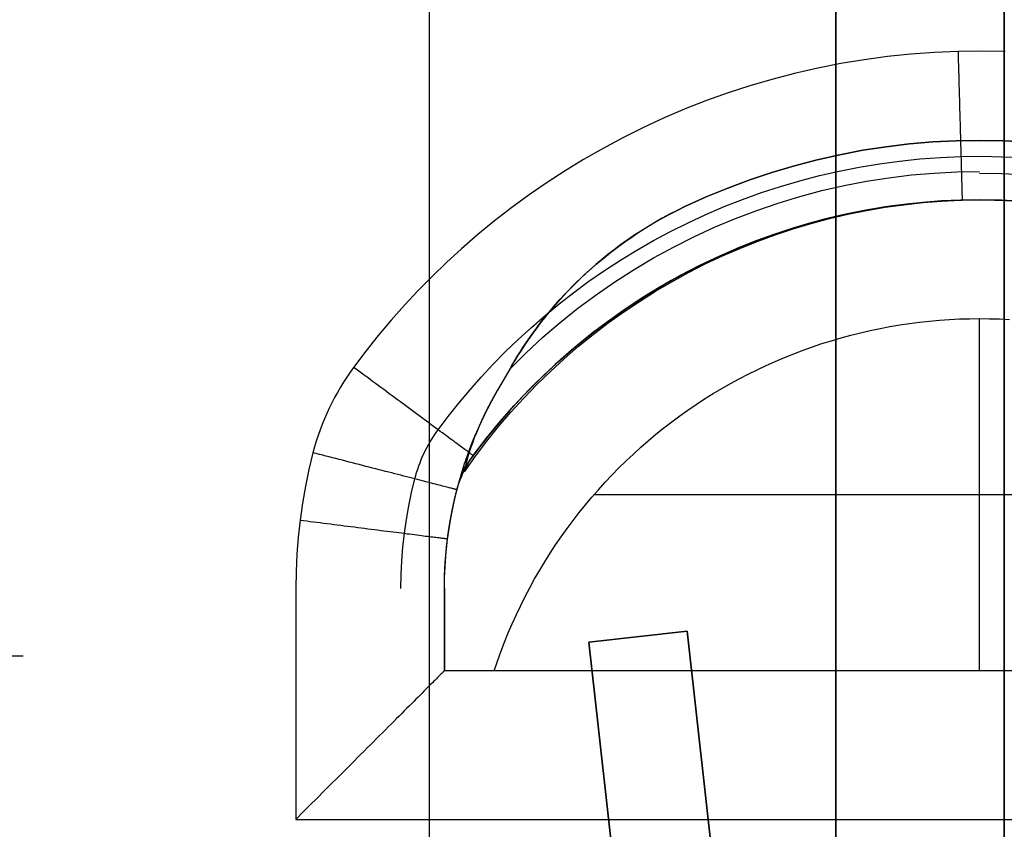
# Model space of a CAD drawing. Header units: millimetres. Extents: x -88 to 88, y -12 to 103.
# Tile 59 of 256: x -56.87 to -54.35, y 6.47 to 8.55. Entities that reach past the tile are written whole.
import ezdxf

# ---------------------------------------------------------------- set-up
doc = ezdxf.new("R2010")
doc.units = ezdxf.units.MM
doc.layers.add('Default', color=7, linetype='Continuous', true_color=0x000000)

msp = doc.modelspace()

# ---------------------------------------------------------------- linework, layer by layer
at = {"layer": 'Default', "color": 254, "true_color": 0xcad1ee, "extrusion": (1, -3.06519e-11, 1.77732e-21)}
msp.add_lwpolyline([(1.3908, 4.8028), (12.4398, 4.8028)], dxfattribs=at)
at = {"layer": 'Default', "color": 254, "true_color": 0xcad1ee}
for points in [[(-54.7772, 2.1528), (-54.7772, 10.6618)], [(-54.7772, 9.7728), (-54.7772, 2.1528)], [(-54.7772, 2.1528), (-54.7772, 9.7728)], [(-54.3454, 9.7728), (-54.3454, 1.8226)], [(-54.3454, 1.8226), (-54.3454, 9.7728)], [(-55.8186, 2.1528), (-55.8186, 9.3918)], [(-54.7772, 2.1528), (-54.7772, 9.3918)], [(-54.3429, 8.4636), (-54.4034, 8.4647), (-54.464, 8.4639), (-54.5245, 8.4614), (-54.5848, 8.457), (-54.6448, 8.4507), (-54.7046, 8.4427), (-54.7641, 8.4328), (-54.8234, 8.4211), (-54.883, 8.4075), (-54.9413, 8.3923), (-54.9978, 8.3758), (-55.0536, 8.3576), (-55.1088, 8.3379), (-55.1633, 8.3165), (-55.2173, 8.2935), (-55.2706, 8.2689), (-55.3233, 8.2426), (-55.3754, 8.2148), (-55.4236, 8.1872), (-55.471, 8.1583), (-55.5175, 8.1281), (-55.5632, 8.0966), (-55.608, 8.0639), (-55.6519, 8.0298), (-55.6949, 7.9945), (-55.7371, 7.9579), (-55.7749, 7.9232), (-55.8118, 7.8876), (-55.8478, 7.8511), (-55.8828, 7.8136), (-55.9169, 7.7752), (-55.95, 7.7359), (-55.9822, 7.6956), (-56.0134, 7.6544)], [(-55.1644, 8.0662), (-55.1097, 8.091), (-55.0542, 8.1139), (-54.998, 8.1349), (-54.941, 8.154), (-54.8834, 8.1711), (-54.8253, 8.1863), (-54.7667, 8.1994), (-54.7077, 8.2106), (-54.6484, 8.2198), (-54.5887, 8.2269), (-54.5289, 8.232), (-54.4689, 8.2351), (-54.4089, 8.2361)], [(-54.4089, 8.2361), (-54.4689, 8.2351), (-54.5289, 8.232), (-54.5887, 8.2269), (-54.6484, 8.2198), (-54.7077, 8.2106), (-54.7667, 8.1994), (-54.8253, 8.1863), (-54.8834, 8.1711), (-54.941, 8.154), (-54.998, 8.1349), (-55.0542, 8.1139), (-55.1097, 8.091), (-55.1644, 8.0662)], [(-55.1644, 8.0662), (-55.1097, 8.091), (-55.0542, 8.1139), (-54.998, 8.1349), (-54.941, 8.154), (-54.8834, 8.1711), (-54.8253, 8.1863), (-54.7667, 8.1994), (-54.7077, 8.2106), (-54.6484, 8.2198), (-54.5887, 8.2269), (-54.5289, 8.232), (-54.4689, 8.2351), (-54.4089, 8.2361)], [(-54.4089, 8.2361), (-54.3488, 8.2351), (-54.2889, 8.232), (-54.229, 8.2269), (-54.1694, 8.2198), (-54.11, 8.2106), (-54.051, 8.1994), (-53.9924, 8.1863), (-53.9343, 8.1711), (-53.8767, 8.154), (-53.8198, 8.1349), (-53.7635, 8.1139), (-53.708, 8.091), (-53.6533, 8.0662)], [(-53.6533, 8.0662), (-53.708, 8.091), (-53.7635, 8.1139), (-53.8198, 8.1349), (-53.8767, 8.154), (-53.9343, 8.1711), (-53.9924, 8.1863), (-54.051, 8.1994), (-54.11, 8.2106), (-54.1694, 8.2198), (-54.229, 8.2269), (-54.2889, 8.232), (-54.3488, 8.2351), (-54.4089, 8.2361)], [(-54.4089, 8.2361), (-54.3488, 8.2351), (-54.2889, 8.232), (-54.229, 8.2269), (-54.1694, 8.2198), (-54.11, 8.2106), (-54.051, 8.1994), (-53.9924, 8.1863), (-53.9343, 8.1711), (-53.8767, 8.154), (-53.8198, 8.1349), (-53.7635, 8.1139), (-53.708, 8.091), (-53.6533, 8.0662)], [(-55.7966, 7.4945), (-55.7709, 7.5286), (-55.7439, 7.5624), (-55.7158, 7.5959), (-55.6865, 7.629), (-55.6561, 7.6618), (-55.6244, 7.694), (-55.5916, 7.7258), (-55.5576, 7.757), (-55.5225, 7.7876), (-55.4861, 7.8174), (-55.4487, 7.8466), (-55.4101, 7.8749), (-55.3703, 7.9024), (-55.3295, 7.929), (-55.2877, 7.9546), (-55.2448, 7.9792), (-55.2009, 8.0027), (-55.156, 8.025), (-55.1103, 8.0462), (-55.0636, 8.0662), (-55.0162, 8.0848), (-54.9679, 8.1022), (-54.919, 8.1181), (-54.8694, 8.1327), (-54.8192, 8.1458), (-54.7684, 8.1574), (-54.7172, 8.1675), (-54.6656, 8.1761), (-54.6137, 8.1831), (-54.5615, 8.1885), (-54.5091, 8.1924), (-54.4565, 8.1946), (-54.404, 8.1953), (-54.3514, 8.1943), (-54.299, 8.1918)], [(-55.6124, 7.651), (-55.5709, 7.6919), (-55.528, 7.7314), (-55.4838, 7.7693), (-55.4382, 7.8057), (-55.3915, 7.8405), (-55.3435, 7.8736), (-55.2945, 7.9051), (-55.2444, 7.9348), (-55.1933, 7.9628), (-55.1412, 7.989), (-55.0883, 8.0135), (-55.0346, 8.036), (-54.9801, 8.0567), (-54.925, 8.0755), (-54.8692, 8.0924), (-54.8129, 8.1073), (-54.756, 8.1203), (-54.6988, 8.1313), (-54.6412, 8.1404), (-54.5834, 8.1474), (-54.5253, 8.1524), (-54.4671, 8.1554), (-54.4089, 8.1565)], [(-54.4089, 8.1522), (-54.3524, 8.1512), (-54.2961, 8.1484)], [(-54.308, 8.0805), (-54.3643, 8.0831), (-54.4206, 8.0836), (-54.4768, 8.0823), (-54.533, 8.0789), (-54.5891, 8.0736), (-54.6449, 8.0663), (-54.7005, 8.0571), (-54.7556, 8.046), (-54.8104, 8.0329), (-54.8647, 8.0179), (-54.9184, 8.0011), (-54.9715, 7.9824), (-55.0239, 7.9618), (-55.0756, 7.9395), (-55.1264, 7.9153), (-55.1764, 7.8894), (-55.2254, 7.8617), (-55.2735, 7.8324), (-55.3205, 7.8014), (-55.3663, 7.7688), (-55.4111, 7.7345), (-55.4546, 7.6988), (-55.4968, 7.6616), (-55.5377, 7.6229), (-55.5772, 7.5828), (-55.6153, 7.5413), (-55.6519, 7.4986), (-55.687, 7.4546), (-55.7206, 7.4094)], [(-55.7068, 7.4283), (-55.6733, 7.4722), (-55.6383, 7.5149), (-55.6018, 7.5563), (-55.5639, 7.5966), (-55.5247, 7.6354), (-55.4842, 7.673), (-55.4424, 7.7091), (-55.3993, 7.7437), (-55.3552, 7.7769), (-55.3099, 7.8085), (-55.2636, 7.8386), (-55.2162, 7.8671), (-55.1679, 7.8939), (-55.1188, 7.9191), (-55.0688, 7.9425), (-55.018, 7.9643), (-54.9665, 7.9842), (-54.9143, 8.0024), (-54.8616, 8.0189), (-54.8083, 8.0334), (-54.7546, 8.0462), (-54.7004, 8.0571), (-54.6459, 8.0662), (-54.5912, 8.0734), (-54.5362, 8.0787), (-54.4811, 8.0821), (-54.4258, 8.0836), (-54.3706, 8.0832), (-54.3154, 8.081)], [(-54.2972, 8.0798), (-54.353, 8.0827), (-54.4089, 8.0837)], [(-55.6095, 7.656), (-55.5919, 7.6853), (-55.5734, 7.7139), (-55.5539, 7.742), (-55.5334, 7.7693), (-55.5121, 7.796), (-55.4899, 7.8219), (-55.4668, 7.8471), (-55.4429, 7.8715), (-55.4182, 7.895), (-55.3927, 7.9177), (-55.3665, 7.9396), (-55.3395, 7.9605), (-55.3119, 7.9806), (-55.2836, 7.9997), (-55.2547, 8.0178), (-55.2251, 8.0349), (-55.1951, 8.0511), (-55.1644, 8.0662)], [(-55.6528, 6.8772), (-55.6445, 6.9017), (-55.6357, 6.9259), (-55.6265, 6.95), (-55.6168, 6.9739), (-55.6067, 6.9975), (-55.596, 7.0209), (-55.585, 7.0441), (-55.5735, 7.0671), (-55.5615, 7.0898), (-55.5492, 7.1123), (-55.5363, 7.1345), (-55.5231, 7.1564), (-55.5095, 7.1781), (-55.4954, 7.1995), (-55.4809, 7.2206), (-55.466, 7.2415), (-55.4508, 7.262), (-55.4351, 7.2822), (-55.419, 7.3021), (-55.4026, 7.3218), (-55.3858, 7.341), (-55.3686, 7.36), (-55.351, 7.3786), (-55.3331, 7.3969), (-55.3148, 7.4148), (-55.2962, 7.4324), (-55.2772, 7.4496), (-55.2579, 7.4665), (-55.2382, 7.483), (-55.2182, 7.4991), (-55.1979, 7.5148), (-55.1772, 7.5301), (-55.1563, 7.545), (-55.135, 7.5595), (-55.1135, 7.5735), (-55.0917, 7.5871), (-55.0697, 7.6003), (-55.0474, 7.613), (-55.0249, 7.6253), (-55.0021, 7.6371), (-54.9791, 7.6484), (-54.9559, 7.6594), (-54.9325, 7.6698), (-54.9089, 7.6798), (-54.8851, 7.6893), (-54.8611, 7.6984), (-54.837, 7.707), (-54.8127, 7.7152), (-54.7882, 7.7228), (-54.7636, 7.73), (-54.7389, 7.7367), (-54.714, 7.743), (-54.689, 7.7487), (-54.664, 7.754), (-54.6388, 7.7588), (-54.6135, 7.763), (-54.5881, 7.7668), (-54.5626, 7.7701), (-54.5371, 7.7729), (-54.5116, 7.7753), (-54.4859, 7.7771), (-54.4603, 7.7784), (-54.4346, 7.7791), (-54.4089, 7.7794), (-54.3832, 7.7792), (-54.3575, 7.7784), (-54.3318, 7.7772)], [(-54.4089, 6.8772), (-54.4089, 7.7794)], [(-56.0134, 7.6544), (-56.0224, 7.6419), (-56.031, 7.6293), (-56.0393, 7.6165), (-56.0473, 7.6035), (-56.0549, 7.5904), (-56.0623, 7.5771), (-56.0692, 7.5637), (-56.0759, 7.5501), (-56.0822, 7.5363), (-56.0882, 7.5224), (-56.0939, 7.5084), (-56.0993, 7.4942), (-56.1043, 7.4798), (-56.109, 7.4653), (-56.1133, 7.4506), (-56.1174, 7.4358)], [(-55.6095, 7.656), (-55.6444, 7.5956)], [(-55.8565, 7.3686), (-55.8542, 7.377), (-55.8517, 7.3854), (-55.849, 7.3937), (-55.8462, 7.402), (-55.8431, 7.4102), (-55.8398, 7.4184), (-55.8363, 7.4265), (-55.8326, 7.4344), (-55.8287, 7.4423), (-55.8247, 7.4501), (-55.8204, 7.4578), (-55.816, 7.4654), (-55.8114, 7.4729), (-55.8067, 7.4802), (-55.8017, 7.4874), (-55.7966, 7.4945)], [(-56.1174, 7.4358), (-56.1277, 7.3928), (-56.1366, 7.3497), (-56.1441, 7.3065), (-56.1503, 7.263), (-56.1552, 7.2194), (-56.1586, 7.1756), (-56.1607, 7.1317), (-56.1615, 7.0876)], [(-55.7198, 7.4089), (-55.7239, 7.4019), (-55.7277, 7.3948), (-55.7314, 7.3875), (-55.7348, 7.3801), (-55.7379, 7.3726), (-55.7409, 7.3651)], [(-55.7805, 7.0876), (-55.7799, 7.1214), (-55.7782, 7.1552), (-55.7754, 7.189), (-55.7715, 7.2226), (-55.7664, 7.2561), (-55.7602, 7.2894), (-55.7529, 7.3225), (-55.7446, 7.3553), (-55.7351, 7.3878)], [(-55.8921, 7.0876), (-55.8915, 7.123), (-55.8898, 7.1584), (-55.887, 7.1939), (-55.8831, 7.2292), (-55.8781, 7.2644), (-55.872, 7.2994), (-55.8648, 7.3341), (-55.8565, 7.3686)], [(-55.7805, 7.0876), (-55.78, 7.1195), (-55.7785, 7.1515), (-55.7759, 7.1834), (-55.7724, 7.2152), (-55.7679, 7.2469), (-55.7624, 7.2784), (-55.7559, 7.3097), (-55.7484, 7.3408)], [(-55.3969, 7.3284), (-53.4205, 7.3284)], [(-56.1615, 7.0876), (-56.1615, 6.4962)], [(-56.1615, 7.0876), (-56.1615, 6.4962)], [(-55.7805, 6.8772), (-55.7805, 7.0876)], [(-55.7805, 7.0876), (-55.7805, 6.8772)], [(-55.4106, 6.9506), (-55.1582, 6.9788)], [(-55.1582, 6.9788), (-55.4106, 6.9506)], [(-55.4106, 6.9506), (-55.1582, 6.9788)], [(-55.1582, 6.9788), (-54.5232, 1.2892)], [(-54.5232, 1.2892), (-55.1582, 6.9788)], [(-54.5232, 1.2892), (-55.1582, 6.9788)], [(-54.7756, 1.261), (-55.4106, 6.9506)], [(-55.4106, 6.9506), (-54.7756, 1.261)], [(-54.7756, 1.261), (-55.4106, 6.9506)], [(-57.6347, 6.9153), (-56.86, 6.9153)], [(-53.0373, 6.8772), (-55.7805, 6.8772)], [(-53.0373, 6.8772), (-55.7805, 6.8772)], [(-53.165, 6.8772), (-55.6528, 6.8772)], [(-56.1615, 6.4962), (-52.8722, 6.4962)], [(-56.1615, 6.4962), (-52.8722, 6.4962)]]:
    msp.add_lwpolyline(points, dxfattribs=at)
at = {"layer": 'Default', "color": 254, "true_color": 0xcad1ee, "extrusion": (1, 0, 0)}
for points in [[(2.1528, 4.3202), (9.3918, 4.3202)], [(8.2361, -6.9193), (8.2361, -7.2495)], [(8.0837, -6.6553), (8.2361, -6.9193)], [(8.2361, -6.9193), (8.2361, -7.2495)], [(7.7794, -8.3798), (8.2361, -7.2495)], [(8.0837, -6.6553), (8.0837, -5.281)], [(8.0662, -7.2495), (8.0662, -6.9193)], [(7.6258, -7.4633), (7.6258, -6.7697)], [(7.2963, -2.5124), (7.2963, -0.3534)], [(7.2963, 2.1866), (7.2963, 4.3202)], [(7.0876, -5.281), (7.0876, -7.8965)], [(6.9824, -7.9953), (6.9824, -5.281)], [(6.9788, 0.0784), (6.9788, 1.8564)], [(6.9506, 0.0784), (6.9506, 1.8564)], [(6.9647, 1.8564), (6.9647, 0.0784)], [(6.9153, 4.3202), (6.9153, 4.8028)], [(6.8772, -5.281), (6.8772, -8.3798)]]:
    msp.add_lwpolyline(points, dxfattribs=at)
at = {"layer": 'Default', "color": 254, "true_color": 0xcad1ee, "extrusion": (0.901334, -0.360497, -0.240082)}
msp.add_lwpolyline([(-13.6116, -20.3456), (-13.5425, -20.3042)], dxfattribs=at)
at = {"layer": 'Default', "color": 254, "true_color": 0xcad1ee, "extrusion": (0.187136, 0.32413, 0.927319)}
msp.add_lwpolyline([(51.9872, 17.0965), (51.9872, 17.1717)], dxfattribs=at)
at = {"layer": 'Default', "color": 254, "true_color": 0xcad1ee, "extrusion": (0, 1, 0)}
for points in [[(55.6095, -6.7838), (55.6095, -7.4432)], [(55.8658, -5.0407), (55.8742, -5.0308), (55.8829, -5.0211), (55.8919, -5.0117), (55.9013, -5.0027), (55.911, -4.9939), (55.9209, -4.9856), (55.9311, -4.9775), (55.9416, -4.9698), (55.9524, -4.9625), (55.9634, -4.9555), (55.9746, -4.949), (55.9861, -4.9428), (55.9978, -4.937), (56.0096, -4.9316), (56.0216, -4.9266), (56.0338, -4.922), (56.0462, -4.9179), (56.0586, -4.9141), (56.0712, -4.9108), (56.0839, -4.908), (56.0967, -4.9055), (56.1096, -4.9036), (56.1225, -4.902), (56.1355, -4.9009), (56.1485, -4.9002), (56.1615, -4.9)]]:
    msp.add_lwpolyline(points, dxfattribs=at)
at = {"layer": 'Default', "color": 254, "true_color": 0xcad1ee, "extrusion": (-1.39172e-18, 1, -1.17595e-09)}
msp.add_lwpolyline([(55.6444, -6.7556), (55.6444, -7.4834)], dxfattribs=at)
at = {"layer": 'Default', "color": 254, "true_color": 0xcad1ee, "extrusion": (0.429322, 0.903151, -7.64018e-10)}
msp.add_lwpolyline([(53.8865, -4.9), (53.878, -4.9001), (53.8695, -4.9004), (53.8609, -4.9009), (53.8522, -4.9015), (53.8435, -4.9024), (53.8348, -4.9035), (53.826, -4.9048), (53.8172, -4.9064), (53.8083, -4.9081), (53.7994, -4.9101), (53.7905, -4.9123), (53.7816, -4.9147), (53.7728, -4.9174), (53.7639, -4.9203), (53.7551, -4.9234), (53.7462, -4.9268), (53.7375, -4.9304), (53.7287, -4.9342), (53.7201, -4.9383), (53.7115, -4.9426), (53.703, -4.9471), (53.6945, -4.9519), (53.6862, -4.9569), (53.678, -4.9621), (53.6699, -4.9676), (53.6619, -4.9732), (53.654, -4.9791), (53.6463, -4.9852), (53.6388, -4.9915), (53.6314, -4.998), (53.6241, -5.0047), (53.6171, -5.0116), (53.6102, -5.0187), (53.6035, -5.0259), (53.597, -5.0333), (53.5907, -5.0409), (53.5846, -5.0486), (53.5787, -5.0564), (53.573, -5.0644), (53.5676, -5.0725), (53.5624, -5.0807), (53.5574, -5.0891), (53.5526, -5.0975), (53.548, -5.106), (53.5437, -5.1146), (53.5397, -5.1233), (53.5358, -5.132), (53.5322, -5.1408), (53.5289, -5.1496), (53.5257, -5.1584), (53.5228, -5.1673), (53.5202, -5.1762), (53.5178, -5.1851), (53.5156, -5.1939), (53.5136, -5.2028), (53.5118, -5.2117), (53.5103, -5.2205), (53.509, -5.2293), (53.5079, -5.2381), (53.507, -5.2468), (53.5063, -5.2554), (53.5059, -5.264), (53.5056, -5.2725), (53.5055, -5.281)], dxfattribs=at)
at = {"layer": 'Default', "color": 254, "true_color": 0xcad1ee, "extrusion": (2.81498e-08, -7.24513e-09, 1)}
msp.add_lwpolyline([(-55.7484, 7.3408), (-55.7461, 7.3493), (-55.7434, 7.3578), (-55.7405, 7.3661), (-55.7372, 7.3744), (-55.7337, 7.3825), (-55.7299, 7.3905), (-55.7258, 7.3984), (-55.7215, 7.4061), (-55.7168, 7.4137), (-55.712, 7.421), (-55.7068, 7.4283)], dxfattribs=at)
at = {"layer": 'Default', "color": 254, "true_color": 0xcad1ee, "extrusion": (0.999803, -0.000551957, -0.019865)}
msp.add_lwpolyline([(7.3596, -7.7494), (7.3975, -6.3867)], dxfattribs=at)
at = {"layer": 'Default', "color": 254, "true_color": 0xcad1ee, "extrusion": (0.999844, -0.000515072, -0.017641)}
msp.add_lwpolyline([(7.3996, -6.263), (7.3598, -7.6256)], dxfattribs=at)
at = {"layer": 'Default', "color": 254, "true_color": 0xcad1ee, "extrusion": (0.999948, -0.000366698, 0.010203)}
msp.add_lwpolyline([(7.3203, -4.7119), (7.3693, -6.0744)], dxfattribs=at)
at = {"layer": 'Default', "color": 254, "true_color": 0xcad1ee, "extrusion": (0.999917, -0.000449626, 0.012844)}
msp.add_lwpolyline([(7.3634, -5.927), (7.3157, -4.5645)], dxfattribs=at)
at = {"layer": 'Default', "color": 254, "true_color": 0xcad1ee, "extrusion": (-4.51553e-10, 1, 9.94224e-10)}
msp.add_lwpolyline([(55.7805, -5.281), (55.7807, -5.268), (55.7814, -5.255), (55.7825, -5.242), (55.784, -5.2291), (55.786, -5.2163), (55.7884, -5.2035), (55.7913, -5.1908), (55.7946, -5.1782), (55.7983, -5.1657), (55.8025, -5.1534), (55.807, -5.1412), (55.812, -5.1292), (55.8174, -5.1174), (55.8232, -5.1057), (55.8294, -5.0943), (55.8359, -5.083), (55.8429, -5.072), (55.8502, -5.0613), (55.8579, -5.0508), (55.8659, -5.0406), (55.8743, -5.0306), (55.883, -5.0209), (55.8921, -5.0116), (55.9014, -5.0026), (55.9111, -4.9938), (55.921, -4.9855), (55.9313, -4.9774), (55.9418, -4.9697), (55.9525, -4.9624), (55.9635, -4.9555), (55.9747, -4.9489), (55.9862, -4.9427), (55.9978, -4.9369), (56.0097, -4.9315), (56.0217, -4.9266), (56.0339, -4.922), (56.0462, -4.9179), (56.0587, -4.9141), (56.0713, -4.9108), (56.084, -4.908), (56.0967, -4.9055), (56.1096, -4.9035), (56.1225, -4.902), (56.1355, -4.9009), (56.1485, -4.9002), (56.1615, -4.9)], dxfattribs=at)
at = {"layer": 'Default', "color": 254, "true_color": 0xcad1ee, "extrusion": (1, 3.99662e-19, -4.37114e-10)}
msp.add_lwpolyline([(7.0876, -7.8965), (7.0876, -5.281)], dxfattribs=at)
at = {"layer": 'Default', "color": 254, "true_color": 0xcad1ee, "extrusion": (1, 1.57912e-07, 1.36279e-07)}
msp.add_lwpolyline([(6.8772, -8.0781), (6.9033, -8.0591), (6.9294, -8.039), (6.9556, -8.0179), (6.9819, -7.9958), (7.0082, -7.9725), (7.0345, -7.9483), (7.061, -7.9229), (7.0876, -7.8965)], dxfattribs=at)
at = {"layer": 'Default', "color": 254, "true_color": 0xcad1ee, "extrusion": (1.61656e-17, 1, -7.95832e-10)}
msp.add_lwpolyline([(55.7805, -8.0781), (55.7805, -5.281)], dxfattribs=at)
at = {"layer": 'Default', "color": 254, "true_color": 0xcad1ee, "extrusion": (-2.74164e-09, 1, 6.47948e-09)}
msp.add_lwpolyline([(55.6528, -8.3798), (55.7805, -8.0781)], dxfattribs=at)
at = {"layer": 'Default', "color": 254, "true_color": 0xcad1ee, "extrusion": (1, -3.18365e-14, -1.31871e-14)}
msp.add_lwpolyline([(6.8772, -5.281), (6.877, -5.268), (6.8763, -5.255), (6.8752, -5.242), (6.8736, -5.2291), (6.8716, -5.2163), (6.8692, -5.2035), (6.8664, -5.1908), (6.8631, -5.1782), (6.8593, -5.1657), (6.8552, -5.1534), (6.8506, -5.1412), (6.8456, -5.1292), (6.8403, -5.1174), (6.8345, -5.1057), (6.8283, -5.0943), (6.8217, -5.083), (6.8148, -5.072), (6.8075, -5.0613), (6.7998, -5.0508), (6.7917, -5.0406), (6.7834, -5.0306), (6.7746, -5.0209), (6.7656, -5.0116), (6.7562, -5.0026), (6.7466, -4.9938), (6.7366, -4.9855), (6.7264, -4.9774), (6.7159, -4.9697), (6.7051, -4.9624), (6.6941, -4.9555), (6.6829, -4.9489), (6.6715, -4.9427), (6.6598, -4.9369), (6.648, -4.9315), (6.636, -4.9266), (6.6238, -4.922), (6.6114, -4.9179), (6.599, -4.9141), (6.5864, -4.9108), (6.5737, -4.908), (6.5609, -4.9055), (6.5481, -4.9035), (6.5352, -4.902), (6.5222, -4.9009), (6.5092, -4.9002), (6.4962, -4.9)], dxfattribs=at)
at = {"layer": 'Default', "color": 254, "true_color": 0xcad1ee}
for points in [[(-54.464, 8.4639, -4.9), (-54.4638, 8.4555, -4.9001), (-54.4635, 8.4469, -4.9004), (-54.4633, 8.4384, -4.9009), (-54.463, 8.4297, -4.9015), (-54.4628, 8.421, -4.9024), (-54.4626, 8.4122, -4.9035), (-54.4623, 8.4035, -4.9048), (-54.4621, 8.3946, -4.9064), (-54.4618, 8.3858, -4.9081), (-54.4616, 8.3769, -4.9101), (-54.4613, 8.368, -4.9123), (-54.4611, 8.3591, -4.9147), (-54.4608, 8.3503, -4.9174), (-54.4606, 8.3414, -4.9203), (-54.4604, 8.3325, -4.9234), (-54.4601, 8.3237, -4.9268), (-54.4599, 8.315, -4.9304), (-54.4596, 8.3062, -4.9342), (-54.4594, 8.2976, -4.9383), (-54.4591, 8.289, -4.9426), (-54.4589, 8.2805, -4.9471), (-54.4587, 8.2721, -4.9519), (-54.4584, 8.2637, -4.9569), (-54.4582, 8.2555, -4.9621), (-54.458, 8.2474, -4.9676), (-54.4578, 8.2394, -4.9732), (-54.4576, 8.2316, -4.9791), (-54.4573, 8.2239, -4.9852), (-54.4571, 8.2163, -4.9915), (-54.4569, 8.2089, -4.998), (-54.4567, 8.2017, -5.0047), (-54.4565, 8.1946, -5.0116), (-54.4563, 8.1877, -5.0187), (-54.4562, 8.181, -5.0259), (-54.456, 8.1745, -5.0333), (-54.4558, 8.1682, -5.0409), (-54.4556, 8.1622, -5.0486), (-54.4555, 8.1563, -5.0564), (-54.4553, 8.1506, -5.0644), (-54.4552, 8.1452, -5.0725), (-54.455, 8.1399, -5.0807), (-54.4549, 8.1349, -5.0891), (-54.4548, 8.1302, -5.0975), (-54.4546, 8.1256, -5.106), (-54.4545, 8.1213, -5.1146), (-54.4544, 8.1172, -5.1233), (-54.4543, 8.1134, -5.132), (-54.4542, 8.1098, -5.1408), (-54.4541, 8.1064, -5.1496), (-54.454, 8.1033, -5.1584), (-54.4539, 8.1004, -5.1673), (-54.4539, 8.0978, -5.1762), (-54.4538, 8.0953, -5.1851), (-54.4537, 8.0931, -5.1939), (-54.4537, 8.0912, -5.2028), (-54.4536, 8.0894, -5.2117), (-54.4536, 8.0879, -5.2205), (-54.4536, 8.0866, -5.2293), (-54.4535, 8.0855, -5.2381), (-54.4535, 8.0846, -5.2468), (-54.4535, 8.0839, -5.2554), (-54.4535, 8.0834, -5.264), (-54.4535, 8.0832, -5.2725), (-54.4535, 8.0831, -5.281)], [(-54.4089, 8.0837, -6.6553), (-54.4575, 8.083, -6.655), (-54.506, 8.0808, -6.6547), (-54.5545, 8.0771, -6.6544), (-54.6028, 8.072, -6.6541), (-54.6509, 8.0654, -6.6538), (-54.6989, 8.0574, -6.6534), (-54.7465, 8.0479, -6.6531), (-54.7939, 8.0371, -6.6528), (-54.8409, 8.0248, -6.6525), (-54.8875, 8.011, -6.6522), (-54.9337, 7.9959, -6.6519), (-54.9794, 7.9794, -6.6516), (-55.0246, 7.9615, -6.6512), (-55.0692, 7.9423, -6.6509), (-55.1132, 7.9218, -6.6506), (-55.1566, 7.8999, -6.6503), (-55.1993, 7.8767, -6.65), (-55.2413, 7.8523, -6.6497), (-55.2825, 7.8266, -6.6494), (-55.323, 7.7996, -6.649), (-55.3626, 7.7715, -6.6487), (-55.4014, 7.7422, -6.6483), (-55.4392, 7.7117, -6.648), (-55.4761, 7.6801, -6.6476), (-55.5121, 7.6474, -6.6472), (-55.547, 7.6136, -6.6467), (-55.5809, 7.5788, -6.6463), (-55.6138, 7.543, -6.6458), (-55.6455, 7.5062, -6.6452), (-55.6761, 7.4685, -6.6447), (-55.7056, 7.4299, -6.6441), (-55.7339, 7.3904, -6.6434)], [(-55.7291, 7.3871, -6.6453), (-55.7011, 7.4265, -6.6456), (-55.6719, 7.4651, -6.6459), (-55.6415, 7.5028, -6.6462), (-55.61, 7.5396, -6.6465), (-55.5773, 7.5754, -6.6468), (-55.5437, 7.6102, -6.6471), (-55.509, 7.644, -6.6474), (-55.4733, 7.6767, -6.6477), (-55.4366, 7.7084, -6.648), (-55.3989, 7.7389, -6.6483), (-55.3604, 7.7684, -6.6487), (-55.3209, 7.7966, -6.649), (-55.2807, 7.8236, -6.6493), (-55.2396, 7.8495, -6.6497), (-55.1978, 7.874, -6.65), (-55.1553, 7.8973, -6.6503), (-55.112, 7.9193, -6.6506), (-55.0681, 7.94, -6.6509), (-55.0236, 7.9593, -6.6512), (-54.9786, 7.9773, -6.6515), (-54.933, 7.994, -6.6518), (-54.8869, 8.0093, -6.6521), (-54.8404, 8.0231, -6.6524), (-54.7935, 8.0356, -6.6527), (-54.7462, 8.0467, -6.653), (-54.6986, 8.0563, -6.6534), (-54.6508, 8.0645, -6.6537), (-54.6027, 8.0712, -6.654), (-54.5544, 8.0765, -6.6544), (-54.506, 8.0804, -6.6547), (-54.4575, 8.0828, -6.655), (-54.4089, 8.0837, -6.6553)], [(-55.1644, 8.0662, -6.9193), (-55.1841, 8.0567, -6.9191), (-55.2034, 8.0467, -6.9186), (-55.2224, 8.0365, -6.9177), (-55.241, 8.0258, -6.9165), (-55.2593, 8.0149, -6.915), (-55.2772, 8.0037, -6.9132), (-55.2948, 7.9922, -6.911), (-55.312, 7.9804, -6.9086), (-55.3289, 7.9683, -6.9058), (-55.3453, 7.956, -6.9028), (-55.3615, 7.9434, -6.8995), (-55.3772, 7.9306, -6.896), (-55.3926, 7.9177, -6.8921), (-55.4076, 7.9045, -6.8881), (-55.4222, 7.8912, -6.8837), (-55.4363, 7.8777, -6.8792), (-55.4501, 7.8642, -6.8745), (-55.4634, 7.8505, -6.8695), (-55.4763, 7.8368, -6.8644), (-55.4888, 7.823, -6.8591), (-55.5009, 7.8092, -6.8536), (-55.5126, 7.7953, -6.8479), (-55.5239, 7.7814, -6.8421), (-55.5349, 7.7674, -6.8361), (-55.5454, 7.7534, -6.83), (-55.5557, 7.7394, -6.8237), (-55.5655, 7.7254, -6.8173), (-55.575, 7.7115, -6.8108), (-55.5841, 7.6975, -6.8042), (-55.5929, 7.6836, -6.7975), (-55.6014, 7.6698, -6.7907), (-55.6095, 7.656, -6.7838)], [(-55.6095, 7.656, -7.4432), (-55.594, 7.6819, -7.4248), (-55.5858, 7.6949, -7.4158), (-55.5774, 7.7079, -7.4069), (-55.5685, 7.7211, -7.3981), (-55.5594, 7.7342, -7.3894), (-55.5498, 7.7475, -7.3808), (-55.5399, 7.7608, -7.3724), (-55.5296, 7.7742, -7.3641), (-55.5189, 7.7876, -7.356), (-55.5078, 7.8011, -7.348), (-55.4963, 7.8146, -7.3403), (-55.4843, 7.8281, -7.3327), (-55.4719, 7.8416, -7.3253), (-55.4591, 7.8551, -7.3182), (-55.4457, 7.8686, -7.3113), (-55.4319, 7.882, -7.3046), (-55.4175, 7.8955, -7.2982), (-55.4027, 7.9089, -7.2921), (-55.3873, 7.9223, -7.2863), (-55.3713, 7.9355, -7.2808), (-55.3549, 7.9486, -7.2757), (-55.338, 7.9615, -7.271), (-55.3206, 7.9743, -7.2667), (-55.3028, 7.9867, -7.2628), (-55.2845, 7.999, -7.2594), (-55.2657, 8.011, -7.2565), (-55.2464, 8.0227, -7.254), (-55.2267, 8.0341, -7.2521), (-55.2064, 8.0451, -7.2507), (-55.1857, 8.0559, -7.2498), (-55.1644, 8.0662, -7.2495)], [(-55.7068, 7.4283, -5.281), (-55.7069, 7.4283, -5.2725), (-55.7071, 7.4285, -5.264), (-55.7075, 7.4288, -5.2554), (-55.7081, 7.4292, -5.2468), (-55.7088, 7.4297, -5.2381), (-55.7097, 7.4304, -5.2293), (-55.7107, 7.4311, -5.2205), (-55.7119, 7.432, -5.2117), (-55.7134, 7.4331, -5.2028), (-55.7149, 7.4343, -5.1939), (-55.7167, 7.4356, -5.1851), (-55.7187, 7.437, -5.1762), (-55.7208, 7.4386, -5.1673), (-55.7231, 7.4403, -5.1584), (-55.7256, 7.4422, -5.1496), (-55.7284, 7.4441, -5.1408), (-55.7313, 7.4463, -5.132), (-55.7343, 7.4486, -5.1233), (-55.7376, 7.451, -5.1146), (-55.7411, 7.4535, -5.106), (-55.7447, 7.4562, -5.0975), (-55.7486, 7.4591, -5.0891), (-55.7526, 7.462, -5.0807), (-55.7568, 7.4651, -5.0725), (-55.7612, 7.4684, -5.0644), (-55.7658, 7.4717, -5.0564), (-55.7705, 7.4752, -5.0486), (-55.7754, 7.4789, -5.0409), (-55.7805, 7.4826, -5.0333), (-55.7857, 7.4865, -5.0259), (-55.7911, 7.4904, -5.0187), (-55.7966, 7.4945, -5.0116), (-55.8023, 7.4987, -5.0047), (-55.8081, 7.503, -4.998), (-55.8141, 7.5074, -4.9915), (-55.8202, 7.5119, -4.9852), (-55.8264, 7.5165, -4.9791), (-55.8327, 7.5211, -4.9732), (-55.8391, 7.5259, -4.9676), (-55.8457, 7.5307, -4.9621), (-55.8523, 7.5356, -4.9569), (-55.859, 7.5405, -4.9519), (-55.8658, 7.5455, -4.9471), (-55.8726, 7.5506, -4.9426), (-55.8795, 7.5557, -4.9383), (-55.8865, 7.5608, -4.9342), (-55.8935, 7.566, -4.9304), (-55.9006, 7.5712, -4.9268), (-55.9077, 7.5764, -4.9234), (-55.9148, 7.5817, -4.9203), (-55.9219, 7.5869, -4.9174), (-55.9291, 7.5922, -4.9147), (-55.9362, 7.5975, -4.9123), (-55.9434, 7.6028, -4.9101), (-55.9505, 7.608, -4.9081), (-55.9576, 7.6133, -4.9064), (-55.9647, 7.6185, -4.9048), (-55.9718, 7.6238, -4.9035), (-55.9789, 7.629, -4.9024), (-55.9859, 7.6341, -4.9015), (-55.9928, 7.6393, -4.9009), (-55.9998, 7.6444, -4.9004), (-56.0066, 7.6494, -4.9001), (-56.0134, 7.6544, -4.9)], [(-55.7805, 7.0876, -7.8965), (-55.7801, 7.115, -7.8689), (-55.779, 7.1431, -7.8414), (-55.777, 7.1718, -7.814), (-55.7741, 7.201, -7.7867), (-55.7703, 7.2308, -7.7596), (-55.7655, 7.2611, -7.7327), (-55.7597, 7.292, -7.7061), (-55.7527, 7.3234, -7.6798), (-55.7445, 7.3554, -7.6537), (-55.735, 7.3879, -7.628), (-55.7298, 7.4044, -7.6153), (-55.7241, 7.421, -7.6027), (-55.7182, 7.4378, -7.5901), (-55.7118, 7.4547, -7.5777), (-55.705, 7.4718, -7.5654), (-55.6978, 7.4891, -7.5533), (-55.6901, 7.5064, -7.5412), (-55.682, 7.5239, -7.5293), (-55.6734, 7.5416, -7.5176), (-55.6642, 7.5594, -7.506), (-55.6546, 7.5774, -7.4946), (-55.6444, 7.5956, -7.4834)], [(-55.7345, 7.3898, -6.6434), (-55.7326, 7.3956, -6.6484), (-55.7307, 7.4016, -6.6532), (-55.7287, 7.4077, -6.6577), (-55.7267, 7.4139, -6.6622), (-55.7245, 7.4201, -6.6664), (-55.7223, 7.4264, -6.6706), (-55.7177, 7.4392, -6.6786), (-55.7128, 7.4521, -6.6863), (-55.7077, 7.465, -6.6936), (-55.7024, 7.4781, -6.7006), (-55.6968, 7.4913, -6.7075), (-55.691, 7.5044, -6.7141), (-55.685, 7.5175, -6.7205), (-55.6787, 7.5307, -6.7267), (-55.6723, 7.5438, -6.7328), (-55.6587, 7.5699, -6.7445), (-55.6444, 7.5956, -6.7556)], [(-55.6444, 7.5956, -6.7556), (-55.6598, 7.568, -6.7436), (-55.667, 7.5542, -6.7375), (-55.674, 7.5406, -6.7313), (-55.6806, 7.5269, -6.725), (-55.687, 7.5134, -6.7186), (-55.693, 7.4999, -6.712), (-55.6986, 7.4865, -6.7053), (-55.7039, 7.4735, -6.6985), (-55.7088, 7.4604, -6.6915), (-55.7134, 7.4474, -6.6843), (-55.7176, 7.4346, -6.6769), (-55.7195, 7.4283, -6.6732), (-55.7213, 7.4221, -6.6693), (-55.723, 7.416, -6.6655), (-55.7245, 7.41, -6.6615), (-55.7259, 7.4041, -6.6575), (-55.7271, 7.3983, -6.6535), (-55.7282, 7.3926, -6.6494), (-55.7291, 7.3871, -6.6453)], [(-55.7484, 7.3408, -5.281), (-55.7485, 7.3408, -5.2725), (-55.7488, 7.3409, -5.264), (-55.7492, 7.341, -5.2554), (-55.7499, 7.3412, -5.2468), (-55.7508, 7.3414, -5.2381), (-55.7518, 7.3417, -5.2293), (-55.7531, 7.342, -5.2205), (-55.7546, 7.3424, -5.2117), (-55.7563, 7.3428, -5.2028), (-55.7582, 7.3433, -5.1939), (-55.7603, 7.3439, -5.1851), (-55.7627, 7.3445, -5.1762), (-55.7652, 7.3451, -5.1673), (-55.768, 7.3458, -5.1584), (-55.7711, 7.3466, -5.1496), (-55.7743, 7.3475, -5.1408), (-55.7778, 7.3484, -5.132), (-55.7815, 7.3493, -5.1233), (-55.7855, 7.3503, -5.1146), (-55.7896, 7.3514, -5.106), (-55.794, 7.3525, -5.0975), (-55.7986, 7.3537, -5.0891), (-55.8035, 7.355, -5.0807), (-55.8086, 7.3563, -5.0725), (-55.8138, 7.3576, -5.0644), (-55.8193, 7.359, -5.0564), (-55.825, 7.3605, -5.0486), (-55.8309, 7.362, -5.0409), (-55.837, 7.3636, -5.0333), (-55.8433, 7.3652, -5.0259), (-55.8498, 7.3669, -5.0187), (-55.8565, 7.3686, -5.0116), (-55.8633, 7.3704, -5.0047), (-55.8703, 7.3722, -4.998), (-55.8775, 7.374, -4.9915), (-55.8848, 7.3759, -4.9852), (-55.8923, 7.3778, -4.9791), (-55.8999, 7.3798, -4.9732), (-55.9076, 7.3818, -4.9676), (-55.9155, 7.3838, -4.9621), (-55.9234, 7.3858, -4.9569), (-55.9315, 7.3879, -4.9519), (-55.9397, 7.39, -4.9471), (-55.9479, 7.3921, -4.9426), (-55.9562, 7.3943, -4.9383), (-55.9646, 7.3964, -4.9342), (-55.9731, 7.3986, -4.9304), (-55.9816, 7.4008, -4.9268), (-55.9901, 7.403, -4.9234), (-55.9987, 7.4052, -4.9203), (-56.0073, 7.4074, -4.9174), (-56.0159, 7.4096, -4.9147), (-56.0245, 7.4118, -4.9123), (-56.0331, 7.4141, -4.9101), (-56.0417, 7.4163, -4.9081), (-56.0502, 7.4185, -4.9064), (-56.0588, 7.4207, -4.9048), (-56.0673, 7.4229, -4.9035), (-56.0758, 7.4251, -4.9024), (-56.0842, 7.4272, -4.9015), (-56.0926, 7.4294, -4.9009), (-56.1009, 7.4315, -4.9004), (-56.1092, 7.4337, -4.9001), (-56.1174, 7.4358, -4.9)], [(-56.1503, 7.263, -4.9), (-56.1419, 7.262, -4.9001), (-56.1335, 7.2609, -4.9004), (-56.125, 7.2598, -4.9009), (-56.1164, 7.2587, -4.9015), (-56.1077, 7.2576, -4.9024), (-56.099, 7.2565, -4.9035), (-56.0903, 7.2554, -4.9048), (-56.0816, 7.2543, -4.9064), (-56.0728, 7.2532, -4.9081), (-56.064, 7.2521, -4.9101), (-56.0552, 7.251, -4.9123), (-56.0463, 7.2499, -4.9147), (-56.0375, 7.2488, -4.9174), (-56.0287, 7.2476, -4.9203), (-56.02, 7.2465, -4.9234), (-56.0112, 7.2454, -4.9268), (-56.0025, 7.2443, -4.9304), (-55.9939, 7.2432, -4.9342), (-55.9853, 7.2421, -4.9383), (-55.9767, 7.2411, -4.9426), (-55.9683, 7.24, -4.9471), (-55.9599, 7.2389, -4.9519), (-55.9517, 7.2379, -4.9569), (-55.9435, 7.2368, -4.9621), (-55.9355, 7.2358, -4.9676), (-55.9276, 7.2348, -4.9733), (-55.9198, 7.2338, -4.9791), (-55.9121, 7.2329, -4.9852), (-55.9046, 7.2319, -4.9915), (-55.8973, 7.231, -4.998), (-55.8901, 7.2301, -5.0047), (-55.8831, 7.2292, -5.0116), (-55.8763, 7.2283, -5.0187), (-55.8696, 7.2275, -5.0259), (-55.8632, 7.2267, -5.0333), (-55.8569, 7.2259, -5.0409), (-55.8509, 7.2251, -5.0486), (-55.8451, 7.2244, -5.0565), (-55.8394, 7.2237, -5.0644), (-55.834, 7.223, -5.0725), (-55.8288, 7.2223, -5.0808), (-55.8239, 7.2217, -5.0891), (-55.8191, 7.2211, -5.0975), (-55.8146, 7.2205, -5.106), (-55.8104, 7.22, -5.1146), (-55.8063, 7.2195, -5.1233), (-55.8025, 7.219, -5.132), (-55.799, 7.2185, -5.1408), (-55.7956, 7.2181, -5.1496), (-55.7925, 7.2177, -5.1584), (-55.7897, 7.2174, -5.1673), (-55.787, 7.217, -5.1762), (-55.7846, 7.2167, -5.1851), (-55.7824, 7.2164, -5.194), (-55.7805, 7.2162, -5.2028), (-55.7787, 7.216, -5.2117), (-55.7772, 7.2158, -5.2205), (-55.7759, 7.2156, -5.2293), (-55.7748, 7.2155, -5.2381), (-55.774, 7.2154, -5.2468), (-55.7733, 7.2153, -5.2554), (-55.7728, 7.2152, -5.264), (-55.7725, 7.2152, -5.2725), (-55.7724, 7.2152, -5.281)], [(-55.7805, 6.8772, -5.281), (-55.7805, 6.8772, -5.276), (-55.7806, 6.8771, -5.2711), (-55.7808, 6.8769, -5.2661), (-55.781, 6.8767, -5.2612), (-55.7813, 6.8764, -5.2563), (-55.7816, 6.876, -5.2514), (-55.7821, 6.8756, -5.2465), (-55.7825, 6.8751, -5.2416), (-55.7831, 6.8746, -5.2368), (-55.7837, 6.874, -5.2319), (-55.7843, 6.8733, -5.2271), (-55.785, 6.8726, -5.2223), (-55.7858, 6.8719, -5.2175), (-55.7867, 6.871, -5.2128), (-55.7885, 6.8692, -5.2033), (-55.7906, 6.8671, -5.1939), (-55.7929, 6.8648, -5.1846), (-55.7954, 6.8622, -5.1754), (-55.7982, 6.8595, -5.1663), (-55.8012, 6.8565, -5.1572), (-55.8044, 6.8533, -5.1483), (-55.8077, 6.85, -5.1395), (-55.8113, 6.8464, -5.1309), (-55.8152, 6.8424, -5.122), (-55.8194, 6.8383, -5.1134), (-55.8237, 6.834, -5.1048), (-55.8282, 6.8295, -5.0964), (-55.8329, 6.8247, -5.0881), (-55.8379, 6.8198, -5.08), (-55.843, 6.8147, -5.072), (-55.8482, 6.8094, -5.0641), (-55.8537, 6.804, -5.0564), (-55.8593, 6.7983, -5.0489), (-55.8652, 6.7925, -5.0415), (-55.8711, 6.7865, -5.0343), (-55.8773, 6.7804, -5.0272), (-55.8836, 6.7741, -5.0204), (-55.89, 6.7676, -5.0136), (-55.8966, 6.761, -5.0071), (-55.9034, 6.7543, -5.0007), (-55.9103, 6.7473, -4.9945), (-55.9174, 6.7403, -4.9885), (-55.9246, 6.7331, -4.9826), (-55.9319, 6.7258, -4.977), (-55.9393, 6.7183, -4.9715), (-55.9469, 6.7108, -4.9662), (-55.9546, 6.7031, -4.9611), (-55.9624, 6.6953, -4.9562), (-55.9703, 6.6874, -4.9515), (-55.9783, 6.6794, -4.9469), (-55.9864, 6.6713, -4.9426), (-55.9946, 6.6631, -4.9385), (-56.0029, 6.6548, -4.9346), (-56.0113, 6.6464, -4.9309), (-56.0197, 6.6379, -4.9273), (-56.0282, 6.6295, -4.9241), (-56.0367, 6.621, -4.921), (-56.0453, 6.6124, -4.9182), (-56.054, 6.6037, -4.9155), (-56.0715, 6.5862, -4.9108), (-56.0892, 6.5685, -4.9069), (-56.1071, 6.5506, -4.9039), (-56.1251, 6.5326, -4.9017), (-56.1432, 6.5144, -4.9004), (-56.1615, 6.4962, -4.9)]]:
    msp.add_polyline3d(points, dxfattribs=at)

doc.saveas('drawing.dxf')
